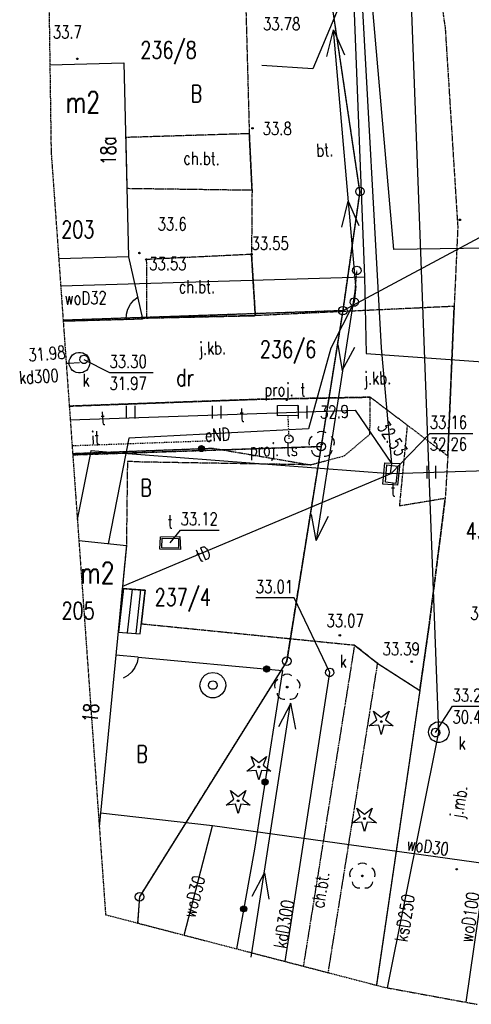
# Model space of a CAD drawing. Header units: millimetres. Extents: x 6197 to 108098, y 4257 to 29730.
# Tile 91 of 148: x 25057 to 25583, y 26224 to 27371. Entities that reach past the tile are written whole.
import ezdxf
from ezdxf.enums import TextEntityAlignment as Align

# ---------------------------------------------------------------- set-up
doc = ezdxf.new("R2010")
doc.units = ezdxf.units.MM
for name, pattern in [('1', [2, 1, -1]), ('2', [1, 0.5, -0.5]), ('423', [2, 1.5, -0.5]), ('424', [1.5, 1, -0.5]), ('901', [0])]:
    doc.linetypes.add(name, pattern=pattern)
for name, color, linetype in [('202-punkt_graniczny', 7, 'Continuous'), ('210-oznaczenie_konturu_uzytku_g', 7, 'Continuous'), ('211-numer_dzialki_ewidencyjnej', 7, 'Continuous'), ('218-kontur_uzytku_gruntowego', 7, 'Continuous'), ('219-dzialka_ewidencyjna', 7, 'Continuous'), ('238-Punkt_adresowy_budynku', 7, 'Continuous'), ('312-budynek_ewidencyjny', 7, 'Continuous'), ('312-oznaczenie_budynku_ewidency', 7, 'Continuous'), ('352-schody', 7, 'Continuous'), ('chodnik', 7, 'Continuous'), ('chodnik-Atr17', 7, 'Continuous'), ('drzewo_iglaste', 7, 'Continuous'), ('drzewo_lisciaste', 7, 'Continuous'), ('furtka', 7, 'Continuous'), ('inny_obiekt_zagospodarowania_te', 7, 'Continuous'), ('jezdnia', 7, 'Continuous'), ('jezdnia-Atr17', 7, 'Continuous'), ('komora_podziemna', 7, 'Continuous'), ('kraweznik', 7, 'Continuous'), ('obszar_utwardzony', 7, 'Continuous'), ('obszar_utwardzony-Atr17', 7, 'Continuous'), ('obudowa_ochronna_przewodu', 7, 'Continuous'), ('ogrodzenie_trwale', 7, 'Continuous'), ('pikieta_naturalna', 7, 'Continuous'), ('pikieta_naturalna-Atr2', 7, 'Continuous'), ('pikieta_sztuczna', 7, 'Continuous'), ('pikieta_sztuczna-Atr2', 7, 'Continuous'), ('przewod_elektroenergetyczny_nis', 7, 'Continuous'), ('przewod_elektroenergetyczny_pod', 7, 'Continuous'), ('przewod_gazowy', 7, 'Continuous'), ('przewod_kanalizacyjny', 7, 'Continuous'), ('przewod_kanalizacyjny-Atr1', 7, 'Continuous'), ('przewod_telekomunikacyjny_podzi', 7, 'Continuous'), ('przewod_wodociagowy', 7, 'Continuous'), ('przewod_wodociagowy-Atr1', 7, 'Continuous'), ('rzedna-Atr2', 7, 'Continuous'), ('rzedna-Atr3', 7, 'Continuous'), ('slup_przewodow_napowietrznych', 7, 'Continuous'), ('slupek_telekomunikacyjny_-_ob__', 7, 'Continuous'), ('studnia_zwykla', 7, 'Continuous'), ('szafa_telekomunikacyjna_lub_kon', 7, 'Continuous'), ('trawnik', 7, 'Continuous'), ('wlaz_do_komory_lub_kanalu', 7, 'Continuous'), ('wlaz_do_komory_lub_kanalu-Atr17', 7, 'Continuous'), ('wlaz_do_komory_lub_kanalu_-_okr', 7, 'Continuous'), ('Zakres', 7, 'Continuous')]:
    doc.layers.add(name, color=color, linetype=linetype)
doc.styles.add('STYL_ARIAL', font='simplex', dxfattribs={"width": 0.75, "oblique": 0.1})

# ---------------------------------------------------------------- blocks, each defined once
blk = doc.blocks.new('202')
at = {"color": 0}
blk.add_circle((0, 0), 0.25, dxfattribs=at)
blk = doc.blocks.new('SM05')
at = {"color": 7}
blk.add_polyline3d([(0, 0.25, 0), (0.1352, 0.2103, 0), (0.2274, 0.1039, 0), (0.2475, -0.0356, 0), (0.1889, -0.1637, 0), (0.0704, -0.2399, 0), (-0.0704, -0.2399, 0), (-0.1889, -0.1637, 0), (-0.2475, -0.0356, 0), (-0.2274, 0.1039, 0), (-0.1352, 0.2103, 0), (0, 0.25, 0)], dxfattribs=at)
blk = doc.blocks.new('US22')
at = {"color": 7}
blk.add_polyline3d([(0, 0.25, 0), (0.1352, 0.2103, 0), (0.2274, 0.1039, 0), (0.2475, -0.0356, 0), (0.1889, -0.1637, 0), (0.0704, -0.2399, 0), (-0.0704, -0.2399, 0), (-0.1889, -0.1637, 0), (-0.2475, -0.0356, 0), (-0.2274, 0.1039, 0), (-0.1352, 0.2103, 0), (0, 0.25, 0)], dxfattribs=at)
blk = doc.blocks.new('US13')
at = {"color": 7}
for points in [[(0, 0.75, 0), (0.2435, 0.7094, 0), (0.4607, 0.5919, 0), (0.6279, 0.4102, 0), (0.7271, 0.1841, 0), (0.7474, -0.0619, 0), (0.6868, -0.3013, 0), (0.5518, -0.508, 0), (0.357, -0.6596, 0), (0.1234, -0.7398, 0), (-0.1234, -0.7398, 0), (-0.357, -0.6596, 0), (-0.5518, -0.508, 0), (-0.6868, -0.3013, 0), (-0.7474, -0.0619, 0), (-0.7271, 0.1841, 0), (-0.6279, 0.4102, 0), (-0.4607, 0.5919, 0), (-0.2435, 0.7094, 0), (0, 0.75, 0)], [(0, 0.25, 0), (0.1352, 0.2103, 0), (0.2274, 0.1039, 0), (0.2475, -0.0356, 0), (0.1889, -0.1637, 0), (0.0704, -0.2399, 0), (-0.0704, -0.2399, 0), (-0.1889, -0.1637, 0), (-0.2475, -0.0356, 0), (-0.2274, 0.1039, 0), (-0.1352, 0.2103, 0), (0, 0.25, 0)]]:
    blk.add_polyline3d(points, dxfattribs=at)
blk = doc.blocks.new('OK04')
at = {"color": 7}
blk.add_polyline3d([(0, 0.001, 0), (0.0328, 0.3129, 0), (0.1297, 0.6111, 0), (0.2865, 0.8827, 0), (0.4963, 1.1157, 0), (0.75, 1.3, 0)], dxfattribs=at)
blk = doc.blocks.new('PW01')
at = {"color": 7}
blk.add_polyline3d([(0.045, 0, 0), (0.0318, -0.0318, 0), (0, -0.045, 0), (-0.0318, -0.0318, 0), (-0.045, 0, 0), (-0.0318, 0.0318, 0), (0, 0.045, 0), (0.0318, 0.0318, 0), (0.045, 0, 0)], dxfattribs=at)
blk = doc.blocks.new('922')
at = {"color": 0}
blk.add_circle((0, 0), 0.05, dxfattribs=at)
for centre, radius, start, end in [((0, 0.35), 0.4, 50.114, 129.886), ((-0.35, 0.1), 0.4, 119.84816, 203.51949), ((0.35, 0.1), 0.4, 336.88451, 60.15184), ((-0.2, -0.3), 0.4, 187.477, 278.47884), ((0.2, -0.275), 0.425, 262.64593, 349.62892)]:
    blk.add_arc(centre, radius, start, end, dxfattribs=at)
blk = doc.blocks.new('TU04')
at = {"color": 7}
for points in [[(0, 0, 0), (0, 0.75, 0)], [(0.5, 0, 0), (0.5, 0.75, 0)]]:
    blk.add_polyline3d(points, dxfattribs=at)
blk = doc.blocks.new('US09')
at = {"color": 7}
blk.add_polyline3d([(0.25, 0.0005, 0), (0.2103, -0.1347, 0), (0.1038, -0.227, 0), (-0.0356, -0.247, 0), (-0.1637, -0.1885, 0), (-0.2399, -0.07, 0), (-0.2399, 0.0709, 0), (-0.1637, 0.1894, 0), (-0.0356, 0.2479, 0), (0.1038, 0.2279, 0), (0.2103, 0.1356, 0), (0.25, 0.0005, 0)], dxfattribs=at)
blk = doc.blocks.new('921')
at = {"color": 0}
for p, q in [((-0.25, 0.1), (-0.45, 0.6)), ((-0.45, 0.6), (0, 0.25)), ((0, 0.25), (0.45, 0.6)), ((0.45, 0.6), (0.25, 0.1)), ((-0.7, -0.25), (-0.25, 0.1)), ((0.25, 0.1), (0.7, -0.25)), ((-0.15, -0.2), (-0.7, -0.25)), ((0, -0.75), (-0.15, -0.2)), ((0.15, -0.2), (0, -0.75)), ((0.7, -0.25), (0.15, -0.2))]:
    blk.add_line(p, q, dxfattribs=at)
blk.add_circle((0, 0), 0.05, dxfattribs=at)

msp = doc.modelspace()

# ---------------------------------------------------------------- linework, layer by layer
at = {"layer": '218-kontur_uzytku_gruntowego', "color": 3, "linetype": '2'}
for points in [[(25453.048, 27171.022, 0), (25417.248, 27412.222, 0)], [(25433.248, 27032.022, 0), (25453.048, 27171.022, 0)], [(25433.248, 27032.022, 0), (25107.656, 27020.792, 0)], [(25408.048, 26873.822, 0), (25433.248, 27032.022, 0)], [(25118.838, 26864.02, 0), (25408.048, 26873.822, 0)], [(25367.848, 26623.622, 0), (25408.048, 26873.822, 0)], [(25196.448, 26349.022, 0), (25367.848, 26623.622, 0)], [(25196.448, 26349.022, 0), (25194.37, 26318.496, 0)]]:
    msp.add_polyline3d(points, dxfattribs=at)
at = {"layer": '219-dzialka_ewidencyjna', "color": 7}
for points in [[(25453.048, 27171.022, 0), (25417.248, 27412.222, 0)], [(25799.648, 27228.422, 0), (25433.248, 27032.022, 0)], [(25453.048, 27171.022, 0), (25433.248, 27032.022, 0)], [(25433.248, 27032.022, 0), (25107.656, 27020.792, 0)], [(25433.248, 27032.022, 0), (25408.048, 26873.822, 0)], [(25408.048, 26873.822, 0), (25118.838, 26864.02, 0)], [(25408.048, 26873.822, 0), (25367.848, 26623.622, 0)], [(25367.848, 26623.622, 0), (25196.448, 26349.022, 0)], [(25196.448, 26349.022, 0), (25194.37, 26318.496, 0)]]:
    msp.add_polyline3d(points, dxfattribs=at)
at = {"layer": '312-budynek_ewidencyjny', "color": 7}
for points in [[(25092.206, 27318.478, 0), (25178.248, 27320.622, 0)], [(25178.248, 27320.622, 0), (25183.848, 27094.822, 0)], [(25183.848, 27094.822, 0), (25102.556, 27092.312, 0)], [(25125.954, 26764.218, 0), (25181.248, 26758.222, 0)], [(25181.248, 26758.222, 0), (25149.744, 26430.64, 0)]]:
    msp.add_polyline3d(points, dxfattribs=at)
at = {"layer": '352-schody', "color": 7}
for points in [[(25203.048, 26706.222, 0), (25176.448, 26708.422, 0), (25171.648, 26657.622, 0), (25197.248, 26655.422, 0), (25203.048, 26706.222, 0)], [(25203.048, 26706.222, 0), (25176.448, 26708.422, 0), (25171.648, 26657.622, 0), (25197.248, 26655.422, 0), (25203.048, 26706.222, 0)], [(25177.888, 26708.302, 0), (25172.208, 26657.582, 0)], [(25187.868, 26707.482, 0), (25182.188, 26656.722, 0)], [(25197.828, 26706.662, 0), (25192.148, 26655.862, 0)]]:
    msp.add_polyline3d(points, dxfattribs=at)
at = {"layer": 'chodnik', "color": 7, "linetype": '423'}
for points in [[(25180.448, 27233.822, 0), (25181.848, 27174.622, 0), (25327.448, 27172.622, 0), (25324.248, 27238.222, 0), (25180.448, 27233.822, 0)], [(25204.848, 27023.422, 0), (25331.248, 27026.222, 0), (25326.848, 27097.622, 0), (25204.448, 27091.622, 0), (25204.848, 27023.422, 0)], [(25446.648, 26642.422, 0), (25387.118, 26268.26, 0)], [(25473.648, 26621.022, 0), (25473.648, 26621.022, 0), (25446.648, 26642.422, 0)], [(25416.146, 26260.694, 0), (25473.648, 26621.022, 0)]]:
    msp.add_polyline3d(points, dxfattribs=at)
at = {"layer": 'furtka', "color": 7}
for points in [[(25181.048, 27021.622, 0), (25199.848, 27022.422, 0)], [(25195.048, 26628.222, 0), (25169.048, 26630.822, 0)]]:
    msp.add_polyline3d(points, dxfattribs=at)
at = {"layer": 'inny_obiekt_zagospodarowania_te', "color": 7, "linetype": '1'}
msp.add_polyline3d([(25280.248, 26880.222, 0), (25118.096, 26874.404, 0)], dxfattribs=at)
at = {"layer": 'jezdnia', "color": 7, "linetype": '424'}
for points in [[(25333.248, 28382.022, 0), (25394.448, 27968.022, 0), (25394.848, 27952.822, 0), (25389.648, 27945.222, 0), (25365.848, 27939.622, 0), (25376.848, 27876.022, 0), (25397.448, 27873.422, 0), (25412.648, 27869.822, 0), (25422.048, 27866.422, 0), (25440.248, 27855.622, 0), (25453.648, 27843.422, 0), (25467.848, 27819.422, 0), (25540.248, 27445.022, 0), (25552.248, 27360.622, 0), (25566.848, 27129.022, 0), (25562.648, 27037.022, 0), (25555.248, 26862.822, 0), (25552.248, 26813.222, 0), (25533.648, 26666.422, 0), (25522.648, 26589.422, 0), (25472.184, 26246.088, 0)], [(25562.648, 27037.022, 0), (25331.248, 27026.222, 0)], [(25555.248, 26862.822, 0), (25562.648, 27037.022, 0)], [(25181.048, 27021.622, 0), (25107.742, 27019.588, 0)], [(25199.848, 27022.422, 0), (25181.048, 27021.622, 0)], [(25204.848, 27023.422, 0), (25199.848, 27022.422, 0)], [(25331.248, 27026.222, 0), (25204.848, 27023.422, 0)], [(25114.788, 26920.802, 0), (25336.048, 26928.822, 0)], [(25336.048, 26928.822, 0), (25465.048, 26931.222, 0)], [(25465.048, 26931.222, 0), (25508.448, 26898.422, 0)], [(25508.448, 26898.422, 0), (25555.248, 26862.822, 0)]]:
    msp.add_polyline3d(points, dxfattribs=at)
at = {"layer": 'komora_podziemna', "color": 34}
for points in [[(25138.648, 26971.422, 0), (25138.448, 26969.022, 0), (25137.648, 26966.622, 0), (25136.448, 26964.422, 0), (25134.648, 26962.422, 0), (25132.648, 26961.022, 0), (25130.448, 26960.022, 0), (25127.848, 26959.422, 0), (25125.448, 26959.422, 0), (25122.848, 26960.022, 0), (25120.648, 26961.022, 0), (25118.648, 26962.422, 0), (25116.848, 26964.422, 0), (25115.648, 26966.622, 0), (25114.848, 26969.022, 0), (25114.648, 26971.422, 0), (25114.848, 26973.822, 0), (25115.648, 26976.222, 0), (25116.848, 26978.422, 0), (25118.648, 26980.422, 0), (25120.648, 26981.822, 0), (25122.848, 26982.822, 0), (25125.448, 26983.422, 0), (25127.848, 26983.422, 0), (25130.448, 26982.822, 0), (25132.648, 26981.822, 0), (25134.648, 26980.422, 0), (25136.448, 26978.422, 0), (25137.648, 26976.222, 0), (25138.448, 26973.822, 0), (25138.648, 26971.422, 0)], [(25556.848, 26541.022, 0), (25556.648, 26538.622, 0), (25555.848, 26536.222, 0), (25554.648, 26534.022, 0), (25552.848, 26532.022, 0), (25550.848, 26530.622, 0), (25548.648, 26529.622, 0), (25546.048, 26529.022, 0), (25543.648, 26529.022, 0), (25541.048, 26529.622, 0), (25538.848, 26530.622, 0), (25536.848, 26532.022, 0), (25535.048, 26534.022, 0), (25533.848, 26536.222, 0), (25533.048, 26538.622, 0), (25532.848, 26541.022, 0), (25533.048, 26543.422, 0), (25533.848, 26545.822, 0), (25535.048, 26548.022, 0), (25536.848, 26550.022, 0), (25538.848, 26551.422, 0), (25541.048, 26552.422, 0), (25543.648, 26553.022, 0), (25546.048, 26553.022, 0), (25548.648, 26552.422, 0), (25550.848, 26551.422, 0), (25552.848, 26550.022, 0), (25554.648, 26548.022, 0), (25555.848, 26545.822, 0), (25556.648, 26543.422, 0), (25556.848, 26541.022, 0)]]:
    msp.add_polyline3d(points, dxfattribs=at)
at = {"layer": 'komora_podziemna', "color": 30}
for points in [[(25479.848, 26829.822, 0), (25482.048, 26854.822, 0), (25499.248, 26853.822, 0), (25496.848, 26828.822, 0), (25479.848, 26829.822, 0)], [(25221.048, 26768.622, 0), (25243.448, 26768.822, 0), (25244.048, 26753.822, 0), (25220.248, 26754.022, 0), (25221.048, 26768.622, 0)]]:
    msp.add_polyline3d(points, dxfattribs=at)
at = {"layer": 'kraweznik', "color": 7}
for points in [[(25446.648, 26642.422, 0), (25473.648, 26621.022, 0)], [(25473.648, 26621.022, 0), (25473.648, 26621.022, 0), (25522.648, 26589.422, 0), (25472.184, 26246.088, 0)]]:
    msp.add_polyline3d(points, dxfattribs=at)
at = {"layer": 'obszar_utwardzony', "color": 7, "linetype": '424'}
for points in [[(25319.848, 27400.022, 0), (25324.248, 27238.222, 0)], [(25324.248, 27238.222, 0), (25327.448, 27172.622, 0)], [(25327.448, 27172.622, 0), (25326.848, 27097.622, 0)], [(25326.848, 27097.622, 0), (25331.248, 27026.222, 0)], [(25508.448, 26898.422, 0), (25465.048, 26931.222, 0)], [(25499.248, 26804.422, 0), (25508.448, 26898.422, 0)], [(25182.448, 26856.422, 0), (25181.248, 26758.222, 0)], [(25198.648, 26855.622, 0), (25182.448, 26856.422, 0)], [(25395.448, 26852.422, 0), (25198.648, 26855.622, 0)], [(25552.248, 26813.222, 0), (25499.248, 26804.422, 0)], [(25533.648, 26666.422, 0), (25552.248, 26813.222, 0)], [(25181.248, 26758.222, 0), (25176.448, 26708.422, 0)], [(25176.448, 26708.422, 0), (25203.048, 26706.222, 0)], [(25203.048, 26706.222, 0), (25198.648, 26667.222, 0)], [(25198.648, 26667.222, 0), (25446.648, 26642.422, 0)], [(25522.648, 26589.422, 0), (25533.648, 26666.422, 0)], [(25446.648, 26642.422, 0), (25473.648, 26621.022, 0)], [(25473.648, 26621.022, 0), (25522.648, 26589.422, 0)]]:
    msp.add_polyline3d(points, dxfattribs=at)
at = {"layer": 'obudowa_ochronna_przewodu', "color": 52}
msp.add_polyline3d([(25735.448, 27106.822, 0), (25492.448, 27103.222, 0)], dxfattribs=at)
at = {"layer": 'ogrodzenie_trwale', "color": 7, "linetype": '901'}
for points in [[(25183.848, 27094.822, 0), (25199.848, 27022.422, 0)], [(25181.048, 27021.622, 0), (25107.742, 27019.588, 0)], [(25118.716, 26865.704, 0), (25281.648, 26871.822, 0)], [(25195.048, 26628.222, 0), (25362.848, 26612.822, 0), (25330.448, 26404.422, 0), (25309.214, 26288.564, 0)]]:
    msp.add_polyline3d(points, dxfattribs=at)
at = {"layer": 'ogrodzenie_trwale', "color": 7}
for centre, radius in [((25268.61, 26871.332), 3.5), ((25268.61, 26871.332), 3.15), ((25268.61, 26871.332), 2.8), ((25268.61, 26871.332), 2.45), ((25268.61, 26871.332), 2.1), ((25268.61, 26871.332), 1.75), ((25268.61, 26871.332), 1.4), ((25268.61, 26871.332), 1.05), ((25268.61, 26871.332), 0.7), ((25344.42, 26614.514), 3.5), ((25344.42, 26614.514), 3.15), ((25344.42, 26614.514), 2.8), ((25344.42, 26614.514), 2.45), ((25344.42, 26614.514), 2.1), ((25344.42, 26614.514), 1.75), ((25344.42, 26614.514), 1.4), ((25344.42, 26614.514), 1.05), ((25344.42, 26614.514), 0.7), ((25342.648, 26482.888), 3.5), ((25342.648, 26482.888), 3.15), ((25342.648, 26482.888), 2.8), ((25342.648, 26482.888), 2.45), ((25342.648, 26482.888), 2.1), ((25342.648, 26482.888), 1.75), ((25342.648, 26482.888), 1.4), ((25342.648, 26482.888), 1.05), ((25342.648, 26482.888), 0.7), ((25317.722, 26334.988), 3.5), ((25317.722, 26334.988), 3.15), ((25317.722, 26334.988), 2.8), ((25317.722, 26334.988), 2.45), ((25317.722, 26334.988), 2.1), ((25317.722, 26334.988), 1.75), ((25317.722, 26334.988), 1.4), ((25317.722, 26334.988), 1.05), ((25317.722, 26334.988), 0.7)]:
    msp.add_circle(centre, radius, dxfattribs=at)
at = {"layer": 'przewod_elektroenergetyczny_nis', "color": 1}
for points in [[(25414.494, 27328.216, 0), (25422.122, 27359.074, 0)], [(25448.298, 27060.796, 0), (25422.122, 27359.072, 0), (25434.95, 27329.948, 0)], [(25432.022, 27129.178, 0), (25439.504, 27159.522, 0), (25451.87, 27131.152, 0)], [(25447.92, 27059.574, 0), (25401.896, 26764.374, 0), (25416.516, 26792.53, 0)], [(25427.278, 26992.116, 0), (25432.514, 26962.45, 0), (25447.056, 26989.596, 0)], [(25401.898, 26764.644, 0), (25396.484, 26794.424, 0)], [(25326.584, 26278.85, 0), (25372.396, 26574.834, 0), (25378.124, 26544.564, 0)], [(25372.448, 26574.738, 0), (25358.154, 26547.018, 0)], [(25327.6, 26349.676, 0), (25341.828, 26377.04, 0), (25347.028, 26346.392, 0)]]:
    msp.add_polyline3d(points, dxfattribs=at)
at = {"layer": 'przewod_elektroenergetyczny_pod', "color": 1}
msp.add_polyline3d([(25448.048, 27060.422, 0), (25446.448, 27042.022, 0), (25419.248, 26988.222, 0), (25393.048, 26894.422, 0), (25184.248, 26883.422, 0), (25160.048, 26760.422, 0)], dxfattribs=at)
at = {"layer": 'przewod_gazowy', "color": 40}
msp.add_polyline3d([(25735.448, 27106.822, 0), (25492.448, 27103.222, 0), (25460.848, 27463.022, 0), (25456.848, 27533.422, 0), (25449.048, 27564.822, 0), (25399.048, 27844.422, 0), (25387.848, 27985.022, 0), (25336.448, 28321.422, 0), (25334.848, 28327.622, 0), (25333.648, 28333.822, 0), (25332.048, 28371.422, 0), (25317.648, 28436.422, 0), (25317.848, 28444.222, 0), (25316.448, 28453.022, 0), (25310.648, 28523.622, 0), (25273.448, 28588.822, 0), (25257.248, 28652.422, 0)], dxfattribs=at)
at = {"layer": 'przewod_kanalizacyjny', "color": 34}
for points in [[(25485.224, 26242.964, 0), (25544.848, 26541.022, 0), (25511.048, 27442.022, 0), (25645.848, 27443.422, 0)], [(25126.648, 26971.422, 0), (25114.048, 26970.622, 0), (25111.246, 26970.454, 0)], [(25365.818, 26273.81, 0), (25417.848, 26610.422, 0)]]:
    msp.add_polyline3d(points, dxfattribs=at)
at = {"layer": 'przewod_telekomunikacyjny_podzi', "color": 30}
for points in [[(25319.848, 28379.822, 0), (25418.248, 27593.622, 0), (25454.048, 27417.822, 0), (25477.848, 26988.822, 0), (25489.648, 26853.822, 0), (25488.248, 26842.422, 0)], [(25418.248, 27593.622, 0), (25425.648, 27379.422, 0), (25398.248, 27313.622, 0), (25338.848, 27317.822, 0)], [(25115.922, 26904.888, 0), (25447.648, 26916.222, 0), (25489.648, 26853.822, 0)], [(25139.938, 26866.502, 0), (25140.448, 26869.022, 0), (25162.386, 26867.344, 0)], [(25124.204, 26788.75, 0), (25139.938, 26866.502, 0)], [(25162.386, 26867.344, 0), (25488.248, 26842.422, 0)], [(25489.648, 26842.222, 0), (25774.048, 26851.222, 0)], [(25489.648, 26842.222, 0), (25176.648, 26710.622, 0)]]:
    msp.add_polyline3d(points, dxfattribs=at)
at = {"layer": 'przewod_telekomunikacyjny_podzi', "color": 30, "linetype": '1'}
msp.add_polyline3d([(25369.048, 26909.622, 0), (25370.248, 26882.422, 0)], dxfattribs=at)
at = {"layer": 'przewod_wodociagowy', "color": 5}
for points in [[(25352.848, 28147.622, 0), (25389.048, 27911.622, 0), (25395.648, 27868.022, 0), (25430.848, 27624.222, 0), (25445.448, 27398.822, 0), (25458.248, 27071.422, 0)], [(25104.78, 27061.138, 0), (25458.248, 27071.422, 0)], [(25458.248, 27071.422, 0), (25460.248, 26982.222, 0), (25683.048, 26966.022, 0)], [(25683.048, 26966.022, 0), (25599.448, 26387.622, 0), (25576.29, 26226.224, 0)], [(25281.448, 26431.822, 0), (25151.248, 26446.622, 0)], [(25248.438, 26304.404, 0), (25281.448, 26431.822, 0)], [(25599.448, 26387.622, 0), (25281.448, 26431.822, 0)]]:
    msp.add_polyline3d(points, dxfattribs=at)
at = {"layer": 'rzedna-Atr2', "color": 7}
for points in [[(25131.848, 26975.222, 0), (25161.648, 26959.822, 0), (25212.288, 26959.822, 0)], [(25489.448, 26842.422, 0), (25534.248, 26889.022, 0), (25584.348, 26889.022, 0)], [(25232.248, 26761.622, 0), (25244.248, 26776.422, 0), (25289.148, 26776.422, 0)], [(25417.848, 26610.422, 0), (25376.648, 26697.422, 0), (25331.868, 26697.422, 0)], [(25541.048, 26540.422, 0), (25560.648, 26571.022, 0), (25611.928, 26571.022, 0)]]:
    msp.add_polyline3d(points, dxfattribs=at)
at = {"layer": 'slup_przewodow_napowietrznych', "color": 7, "linetype": '2'}
msp.add_polyline3d([(25446.448, 27042.022, 0), (25449.448, 27078.822, 0)], dxfattribs=at)
at = {"layer": 'szafa_telekomunikacyjna_lub_kon', "color": 30}
msp.add_polyline3d([(25357.248, 26909.422, 0), (25357.048, 26921.422, 0), (25380.848, 26922.022, 0), (25381.248, 26910.022, 0), (25357.248, 26909.422, 0)], dxfattribs=at)
at = {"layer": 'trawnik', "color": 7, "linetype": '2'}
for points in [[(25162.386, 26867.344, 0), (25281.648, 26871.822, 0), (25395.448, 26852.422, 0), (25434.648, 26862.822, 0), (25464.648, 26888.022, 0), (25465.048, 26931.222, 0), (25336.048, 26928.822, 0), (25114.788, 26920.802, 0)], [(25118.716, 26865.704, 0), (25139.938, 26866.502, 0)], [(25139.938, 26866.502, 0), (25162.386, 26867.344, 0)]]:
    msp.add_polyline3d(points, dxfattribs=at)
at = {"layer": 'wlaz_do_komory_lub_kanalu', "color": 7}
for points in [[(25482.648, 26832.022, 0), (25484.248, 26852.422, 0), (25497.048, 26851.022, 0), (25494.848, 26830.622, 0), (25482.648, 26832.022, 0)], [(25223.048, 26767.022, 0), (25241.848, 26766.422, 0), (25241.848, 26755.422, 0), (25222.648, 26755.622, 0), (25223.048, 26767.022, 0)]]:
    msp.add_polyline3d(points, dxfattribs=at)
at = {"layer": 'Zakres', "color": 5, "linetype": '2'}
msp.add_polyline3d([(25091.022, 27401.586, 0), (25092.206, 27318.478, 0), (25093.648, 27217.222, 0), (25102.556, 27092.312, 0), (25104.78, 27061.138, 0), (25107.656, 27020.792, 0), (25107.656, 27020.792, 0), (25107.742, 27019.588, 0), (25107.742, 27019.588, 0), (25111.246, 26970.454, 0), (25114.788, 26920.802, 0), (25114.788, 26920.802, 0), (25115.922, 26904.888, 0), (25118.096, 26874.404, 0), (25118.716, 26865.704, 0), (25118.716, 26865.704, 0), (25118.838, 26864.02, 0), (25124.204, 26788.75, 0), (25125.954, 26764.218, 0), (25149.744, 26430.64, 0), (25157.048, 26328.222, 0), (25194.37, 26318.496, 0), (25194.37, 26318.496, 0), (25248.438, 26304.404, 0), (25309.214, 26288.564, 0), (25365.818, 26273.81, 0), (25387.118, 26268.26, 0), (25416.146, 26260.694, 0), (25472.184, 26246.088, 0), (25481.648, 26243.622, 0), (25485.224, 26242.964, 0), (25576.29, 26226.224, 0), (25589.378, 26223.818, 0)], dxfattribs=at)

# ---------------------------------------------------------------- block references
at = {"layer": '202-punkt_graniczny', "color": 7, "xscale": 20, "yscale": 20, "zscale": 20}
for p in [(25453.048, 27171.022), (25433.248, 27032.022), (25408.048, 26873.822), (25367.848, 26623.622), (25196.448, 26349.022)]:
    msp.add_blockref('202', p, dxfattribs=at)
at = {"layer": 'drzewo_iglaste', "color": 3, "xscale": 20, "yscale": 20, "zscale": 20}
for p in [(25477.848, 26553.222), (25335.448, 26500.422), (25311.248, 26461.022), (25458.248, 26440.222)]:
    msp.add_blockref('921', p, dxfattribs=at)
at = {"layer": 'drzewo_lisciaste', "color": 3, "xscale": 20, "yscale": 20, "zscale": 20}
for p in [(25408.448, 26876.422), (25368.448, 26593.422), (25455.848, 26373.422)]:
    msp.add_blockref('922', p, dxfattribs=at)
at = {"layer": 'furtka', "color": 7, "xscale": 20, "yscale": 20, "zscale": 20}
for p, rotation in [((25181.048, 27021.622), 2.43507), ((25195.048, 26628.222), 174.28803)]:
    msp.add_blockref('OK04', p, dxfattribs=dict(at, rotation=rotation))
at = {"layer": 'pikieta_naturalna', "color": 7, "xscale": 20, "yscale": 20, "zscale": 20}
for p in [(25124.248, 27325.422), (25328.048, 27244.622), (25196.448, 27099.222)]:
    msp.add_blockref('PW01', p, dxfattribs=at)
at = {"layer": 'pikieta_sztuczna', "color": 7, "xscale": 20, "yscale": 20, "zscale": 20, "rotation": 180.0004199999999}
for p in [(25569.248, 27137.822), (25429.648, 26653.622), (25513.248, 26623.022), (25565.648, 26381.222)]:
    msp.add_blockref('PW01', p, dxfattribs=at)
at = {"layer": 'pikieta_sztuczna', "color": 7, "xscale": 20, "yscale": 20, "zscale": 20}
for p in [(25326.848, 27097.622), (25204.448, 27091.622)]:
    msp.add_blockref('PW01', p, dxfattribs=at)
at = {"layer": 'slup_przewodow_napowietrznych', "color": 7, "xscale": 20, "yscale": 20, "zscale": 20}
for p in [(25449.448, 27078.822), (25446.448, 27042.022)]:
    msp.add_blockref('SM05', p, dxfattribs=at)
at = {"layer": 'slupek_telekomunikacyjny_-_ob__', "color": 30, "xscale": 20, "yscale": 20, "zscale": 20}
msp.add_blockref('US09', (25370.248, 26882.422), dxfattribs=at)
at = {"layer": 'studnia_zwykla', "color": 5, "xscale": 20, "yscale": 20, "zscale": 20}
msp.add_blockref('US13', (25281.848, 26595.622), dxfattribs=at)
at = {"layer": 'trawnik', "color": 7, "xscale": 20, "yscale": 20, "zscale": 20}
for p in [(25181.428, 26906.202), (25281.428, 26906.202), (25381.428, 26906.202), (25531.228, 26836.402)]:
    msp.add_blockref('TU04', p, dxfattribs=at)
at = {"layer": 'wlaz_do_komory_lub_kanalu_-_okr', "color": 7, "xscale": 20, "yscale": 20, "zscale": 20}
for p in [(25131.848, 26975.222), (25417.848, 26610.422), (25541.048, 26540.422)]:
    msp.add_blockref('US22', p, dxfattribs=at)

# ---------------------------------------------------------------- texts
at = {"layer": '210-oznaczenie_konturu_uzytku_g', "color": 3, "style": 'STYL_ARIAL', "width": 0.75}
for s, p in [('B', (25255.868, 27268.854)), ('dr', (25239.252, 26938.116)), ('B', (25197.396, 26809.7)), ('B', (25192.648, 26499.534))]:
    msp.add_text(s, height=20, dxfattribs=at).set_placement(p, align=Align.BOTTOM_LEFT)
at = {"layer": '211-numer_dzialki_ewidencyjnej', "color": 7, "style": 'STYL_ARIAL', "width": 0.75}
for s, p in [('236/8', (25197.532, 27345.828)), ('236/6', (25336.582, 26997.056)), ('436/2', (25576.19, 26785.32)), ('237/4', (25214.188, 26708.162))]:
    msp.add_text(s, height=20, dxfattribs=at).set_placement(p, align=Align.TOP_LEFT)
at = {"layer": '238-Punkt_adresowy_budynku', "color": 7, "style": 'STYL_ARIAL', "width": 0.75}
for s, rotation, p in [('18a', 90.929, (25174.236, 27218.674)), ('18', 84.231, (25153.692, 26561.89))]:
    msp.add_text(s, height=17.5, rotation=rotation, dxfattribs=at).set_placement(p, align=Align.BOTTOM_CENTER)
at = {"layer": '312-oznaczenie_budynku_ewidency', "color": 7, "style": 'STYL_ARIAL', "width": 0.75}
msp.add_text('m2', height=25, dxfattribs=at).set_placement((25110.454, 27255.068), align=Align.BOTTOM_LEFT)
for s, p in [('203', (25105.454, 27136.666)), ('205', (25105.76, 26692.526))]:
    msp.add_text(s, height=20, dxfattribs=at).set_placement(p, align=Align.TOP_LEFT)
msp.add_text('m2', height=25, dxfattribs=at).set_placement((25147.282, 26726.626), align=Align.MIDDLE_CENTER)
at = {"layer": 'chodnik-Atr17', "color": 7, "style": 'STYL_ARIAL', "width": 0.75}
for rotation, p in [(359.212, (25247.46, 27197.856)), (80.933, (25415.426, 26334.354))]:
    msp.add_text('ch.bt.', height=15, rotation=rotation, dxfattribs=at).set_placement(p, align=Align.BOTTOM_LEFT)
msp.add_text('ch.bt.', height=15, dxfattribs=at).set_placement((25242.248, 27048.056), align=Align.BOTTOM_LEFT)
at = {"layer": 'inny_obiekt_zagospodarowania_te', "color": 7, "style": 'STYL_ARIAL', "width": 0.75}
msp.add_text('it', height=15, rotation=2.096, dxfattribs=at).set_placement((25140.8, 26871.726), align=Align.BOTTOM_LEFT)
at = {"layer": 'jezdnia-Atr17', "color": 7, "style": 'STYL_ARIAL', "width": 0.75}
for s, rotation, p in [('j.kb.', 2.089, (25265.888, 26975.866)), ('j.kb.', 1.656, (25457.904, 26941.116)), ('j.mb.', 81.137, (25576.874, 26439.046))]:
    msp.add_text(s, height=15, rotation=rotation, dxfattribs=at).set_placement(p, align=Align.BOTTOM_LEFT)
at = {"layer": 'obszar_utwardzony-Atr17', "color": 7, "style": 'STYL_ARIAL', "width": 0.75}
msp.add_text('bt.', height=15, rotation=2.672, dxfattribs=at).set_placement((25402.772, 27206.854), align=Align.BOTTOM_LEFT)
at = {"layer": 'pikieta_naturalna-Atr2', "color": 7, "style": 'STYL_ARIAL', "width": 0.75}
for s, p in [('33.7', (25095.648, 27344.656)), ('33.8', (25339.848, 27232.256)), ('33.6', (25217.648, 27121.056))]:
    msp.add_text(s, height=15, dxfattribs=at).set_placement(p, align=Align.BOTTOM_LEFT)
at = {"layer": 'pikieta_sztuczna-Atr2', "color": 7, "style": 'STYL_ARIAL', "width": 0.75}
for s, p in [('33.78', (25340.248, 27354.256)), ('33.55', (25326.848, 27098.456)), ('33.53', (25207.848, 27074.856)), ('33.28', (25581.446, 26667.388)), ('33.07', (25414.08, 26658.904)), ('33.39', (25479.372, 26625.976))]:
    msp.add_text(s, height=15, dxfattribs=at).set_placement(p, align=Align.BOTTOM_LEFT)
at = {"layer": 'przewod_elektroenergetyczny_pod', "color": 1, "style": 'STYL_ARIAL', "width": 0.75}
msp.add_text('eND', height=15, rotation=3.015, dxfattribs=at).set_placement((25272.514, 26886.774), align=Align.MIDDLE_LEFT)
at = {"layer": 'przewod_kanalizacyjny-Atr1', "color": 34, "style": 'STYL_ARIAL', "width": 0.75}
for s, rotation, p in [('kd300', 3.433, (25056.246, 26954.04)), ('kdD300', 80.248, (25359.806, 26289.496)), ('ksD250', 80.863, (25500.736, 26297.04))]:
    msp.add_text(s, height=15, rotation=rotation, dxfattribs=at).set_placement(p, align=Align.MIDDLE_LEFT)
at = {"layer": 'przewod_telekomunikacyjny_podzi', "color": 30, "style": 'STYL_ARIAL', "width": 0.75}
for s, rotation, p in [('t', 1.957, (25312.89, 26910.372)), ('t', 1.957, (25151.082, 26906.6)), ('tD', 22.804, (25263.132, 26745.67))]:
    msp.add_text(s, height=15, rotation=rotation, dxfattribs=at).set_placement(p, align=Align.MIDDLE_LEFT)
at = {"layer": 'przewod_wodociagowy-Atr1', "color": 5, "style": 'STYL_ARIAL', "width": 0.75}
for s, rotation, p in [('woD32', 1.027, (25109.236, 27046.4)), ('woD30', 352.087, (25507.638, 26411.01)), ('woD30', 75.475, (25253.68, 26325.614)), ('woD100', 81.703, (25576.326, 26296.182))]:
    msp.add_text(s, height=15, rotation=rotation, dxfattribs=at).set_placement(p, align=Align.MIDDLE_LEFT)
at = {"layer": 'rzedna-Atr2', "color": 34, "style": 'STYL_ARIAL', "width": 0.75}
msp.add_text('31.98', height=15, rotation=4.721, dxfattribs=at).set_placement((25067.98, 26968.252), align=Align.BOTTOM_LEFT)
for s, p in [('33.30', (25161.648, 26960.816)), ('33.01', (25331.868, 26698.416))]:
    msp.add_text(s, height=15, dxfattribs=at).set_placement(p, align=Align.BOTTOM_LEFT)
at = {"layer": 'rzedna-Atr2', "color": 30, "style": 'STYL_ARIAL', "width": 0.75}
msp.add_text('32.9', height=15, rotation=1.957, dxfattribs=at).set_placement((25406.49, 26913.572), align=Align.MIDDLE_LEFT)
for s, p in [('33.16', (25534.248, 26890.016)), ('33.12', (25244.248, 26777.416))]:
    msp.add_text(s, height=15, dxfattribs=at).set_placement(p, align=Align.BOTTOM_LEFT)
at = {"layer": 'rzedna-Atr2', "color": 7, "style": 'STYL_ARIAL', "width": 0.75}
msp.add_text('33.26', height=15, dxfattribs=at).set_placement((25560.648, 26571.996), align=Align.BOTTOM_LEFT)
at = {"layer": 'rzedna-Atr3', "color": 34, "style": 'STYL_ARIAL', "width": 0.75}
msp.add_text('31.97', height=15, dxfattribs=at).set_placement((25161.648, 26935.296), align=Align.BOTTOM_LEFT)
at = {"layer": 'rzedna-Atr3', "color": 7, "style": 'STYL_ARIAL', "width": 0.75}
msp.add_text('32.53', height=15, rotation=303.987, dxfattribs=at).set_placement((25468.538, 26894.288), align=Align.BOTTOM_LEFT)
at = {"layer": 'rzedna-Atr3', "color": 30, "style": 'STYL_ARIAL', "width": 0.75}
msp.add_text('32.26', height=15, dxfattribs=at).set_placement((25534.248, 26864.496), align=Align.BOTTOM_LEFT)
at = {"layer": 'rzedna-Atr3', "color": 7, "style": 'STYL_ARIAL', "width": 0.75}
msp.add_text('30.42', height=15, dxfattribs=at).set_placement((25560.648, 26546.496), align=Align.BOTTOM_LEFT)
at = {"layer": 'slupek_telekomunikacyjny_-_ob__', "color": 30, "style": 'STYL_ARIAL', "width": 0.75}
msp.add_text('proj. ts', height=15, dxfattribs=at).set_placement((25324.824, 26858.22), align=Align.BOTTOM_LEFT)
at = {"layer": 'szafa_telekomunikacyjna_lub_kon', "color": 30, "style": 'STYL_ARIAL', "width": 0.75}
msp.add_text('proj. t', height=15, dxfattribs=at).set_placement((25341.788, 26928.054), align=Align.BOTTOM_LEFT)
at = {"layer": 'wlaz_do_komory_lub_kanalu-Atr17', "color": 7, "style": 'STYL_ARIAL', "width": 0.75}
for p in [(25488.848, 26811.256), (25229.448, 26774.256)]:
    msp.add_text('t', height=15, dxfattribs=at).set_placement(p, align=Align.BOTTOM_LEFT)
at = {"layer": 'wlaz_do_komory_lub_kanalu_-_okr', "color": 7, "style": 'STYL_ARIAL', "width": 0.75}
for p in [(25130.172, 26939.122), (25429.448, 26611.656), (25567.848, 26516.256)]:
    msp.add_text('k', height=15, dxfattribs=at).set_placement(p, align=Align.BOTTOM_LEFT)

doc.saveas('drawing.dxf')
